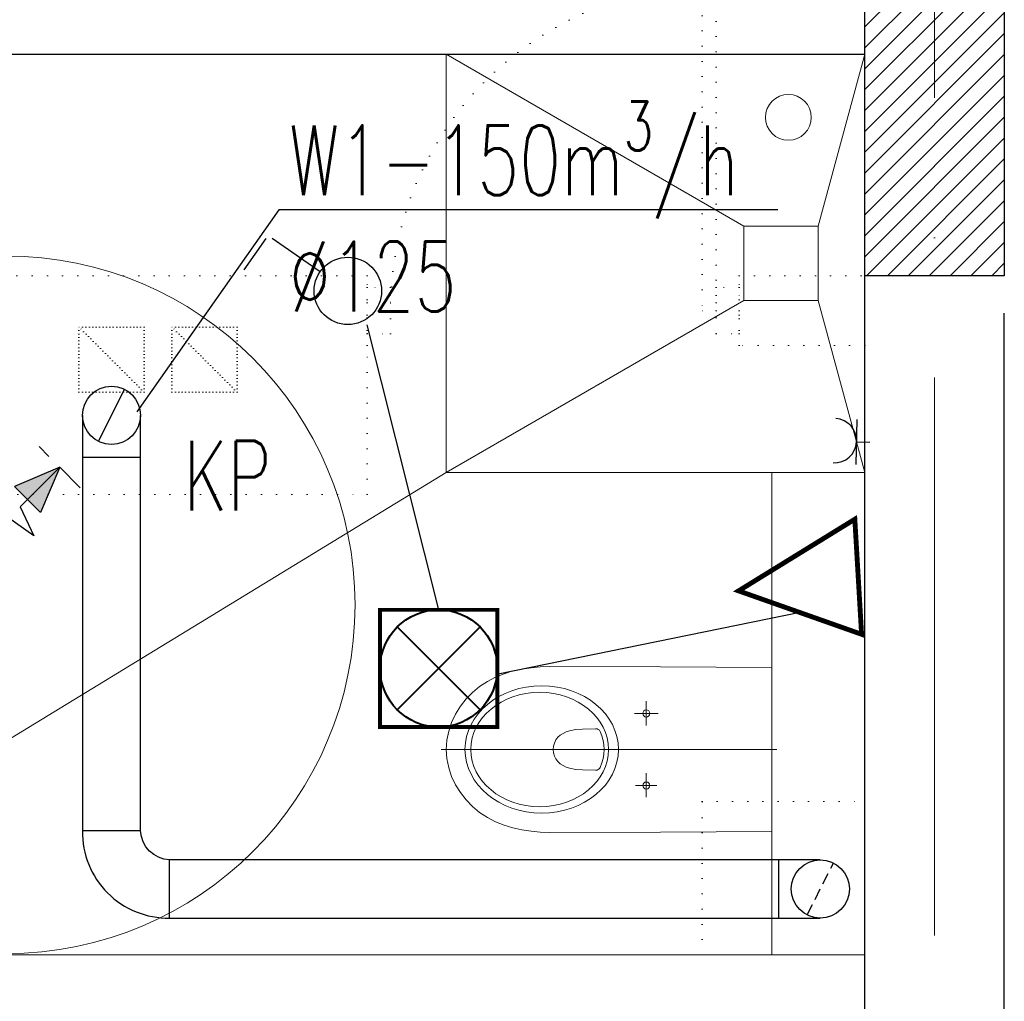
# Model space of a CAD drawing. Header units: millimetres. Extents: x -6513 to 30474, y -6915 to 65597.
# Tile 129 of 256: x -708 to -496, y 13730 to 13941. Entities that reach past the tile are written whole.
import ezdxf

# ---------------------------------------------------------------- set-up
doc = ezdxf.new("R2010")
doc.units = ezdxf.units.MM
for name, pattern in [('ACAD_ISO10W100', [18, 12, -3, 0, -3]), ('DASHED', [19.05, 12.7, -6.35]), ('DOT', [6.35, 0, -6.35]), ('HIDDEN', [0.375, 0.25, -0.125])]:
    doc.linetypes.add(name, pattern=pattern)
doc.layers.get('0').update_dxf_attribs({"color": 8})
for name, color, linetype, lineweight in [('A_linia przekroj', 8, 'Continuous', 25), ('A_osie', 8, 'ACAD_ISO10W100', 5), ('A_widok', 8, 'Continuous', 13), ('cieńkie', 8, 'Continuous', 9), ('DB-WM-wywiew-opis', 8, 'Continuous', 25), ('DB-WM-wywiew-opis-odnośnik', 8, 'Continuous', 30), ('DB_WM_wywiew', 8, 'Continuous', 30), ('E_gniazda wtykowe', 1, 'Continuous', 30), ('E_oświetlenie', 1, 'Continuous', 30), ('Niedrukowalna', 8, 'Continuous', 15), ('sanitarne ARCHWIG', 8, 'Continuous', 9), ('snitarne archwig nowe', 8, 'Continuous', 9), ('widokowe ARCHWIG', 8, 'Continuous', 5), ('wyburzenia', 8, 'DOT', 20), ('Ściany ARCHWIG', 8, 'Continuous', 30)]:
    doc.layers.add(name, color=color, linetype=linetype, lineweight=lineweight)
doc.layers.add('zamurowania - ARCHWIG', color=8, linetype='Continuous')
doc.styles.get("Standard").update_dxf_attribs({"font": 'txt.shx', "width": 0.9})

# ---------------------------------------------------------------- blocks, each defined once
blk = doc.blocks.new('M33500_TOP')
at = {"color": 252, "lineweight": 0}
for points in [[(0.1755, 0), (0.1769, -0.1196), (0.178, -0.2392), (0.1783, -0.4783), (0.1776, -0.4982), (0.1759, -0.5178), (0.1727, -0.5374), (0.1685, -0.5566), (0.1626, -0.5755), (0.1552, -0.5941), (0.1462, -0.6115), (0.1353, -0.6283), (0.1227, -0.6434), (0.1084, -0.6573), (0.0927, -0.6696), (0.0759, -0.6801), (0.058, -0.6885), (0.0392, -0.6948), (0.0196, -0.6986), (0, -0.7), (-0.0199, -0.6986), (-0.0395, -0.6948), (-0.0584, -0.6885), (-0.0762, -0.6801), (-0.093, -0.6696), (-0.1087, -0.6573), (-0.1227, -0.6434), (-0.1357, -0.6283), (-0.1465, -0.6115), (-0.1556, -0.5941), (-0.1629, -0.5755), (-0.1689, -0.5566), (-0.1731, -0.5374), (-0.1759, -0.5178), (-0.1776, -0.4982), (-0.1783, -0.4783), (-0.178, -0.2392), (-0.1773, -0.1196), (-0.1755, 0)], [(-0.1755, 0), (0.1755, 0)]]:
    blk.add_lwpolyline(points, dxfattribs=at)
for points in [[(-0.0776, -0.2773), (-0.0748, -0.2769), (-0.0724, -0.2752), (-0.0706, -0.2727), (-0.0699, -0.2699), (-0.0706, -0.2671), (-0.0724, -0.2647), (-0.0748, -0.2629), (-0.0776, -0.2622), (-0.0804, -0.2629), (-0.0829, -0.2647), (-0.0846, -0.2671), (-0.085, -0.2699), (-0.0846, -0.2727), (-0.0829, -0.2752), (-0.0804, -0.2769)], [(-0.0448, -0.379), (-0.0444, -0.3759), (-0.043, -0.3731), (-0.0413, -0.3706), (-0.0385, -0.3689), (-0.0294, -0.3654), (-0.0196, -0.3629), (-0.0098, -0.3612), (0, -0.3608), (0.0098, -0.3612), (0.0196, -0.3629), (0.029, -0.3654), (0.0385, -0.3689), (0.0409, -0.3706), (0.043, -0.3731), (0.0441, -0.3759), (0.0444, -0.379), (0.0437, -0.4073), (0.0427, -0.4213), (0.0399, -0.4353), (0.0378, -0.4423), (0.0346, -0.4486), (0.0308, -0.4549), (0.0259, -0.4601), (0.0203, -0.4643), (0.014, -0.4675), (0.007, -0.4696), (0, -0.4703), (-0.0073, -0.4696), (-0.014, -0.4675), (-0.0206, -0.4643), (-0.0262, -0.4601), (-0.0308, -0.4549), (-0.0346, -0.4486), (-0.0378, -0.4423), (-0.0399, -0.4353), (-0.0427, -0.4213), (-0.0441, -0.4073)]]:
    blk.add_lwpolyline(points, close=True, dxfattribs=at)
blk.add_circle((0.0774, -0.2698), 0.00752, dxfattribs=at)
for centre, major_axis, ratio in [((-0.0002, -0.4948), (0, -0.165), 0.829441), ((0, -0.4991), (0, -0.1481), 0.831158)]:
    blk.add_ellipse(centre, major_axis=major_axis, ratio=ratio, start_param=0, end_param=6.283185, dxfattribs=at)
at = {"layer": 'Niedrukowalna', "color": 252}
for points in [[(0, 0.0105), (0, -0.7108)], [(-0.0776, -0.2446), (-0.0776, -0.2955)], [(0.0773, -0.2475), (0.0773, -0.293)], [(-0.1038, -0.2699), (-0.0514, -0.2699)], [(0.051, -0.2699), (0.1024, -0.2699)]]:
    blk.add_lwpolyline(points, dxfattribs=at)
blk = doc.blocks.new('A$C620C4C60')
at = {"layer": 'DB-WM-wywiew-opis-odnośnik'}
h = blk.add_hatch(color=256, dxfattribs=at)
h.paths.add_polyline_path([(0, 0), (9.82, 3.94), (9.82, 0)])
h.paths.add_polyline_path([(9.82, 0), (9.82, -3.94), (0, 0)])
at = {"layer": 'DB-WM-wywiew-opis-odnośnik', "flags": 128}
for points in [[(12.06, 0), (14.37, -6.46), (16.61, 6.4), (18.93, 0)], [(0, 0), (9.82, 3.94), (9.82, 0)], [(0, 0), (12.06, 0)], [(0, 0), (9.82, -3.94), (9.82, 0)], [(18.93, 0), (82.94, 0)]]:
    blk.add_lwpolyline(points, dxfattribs=at)
blk = doc.blocks.new('raster')
at = {"layer": 'E_oświetlenie', "lineweight": 40}
for p, q in [((-21.21, 21.21), (21.21, -21.21)), ((21.21, 21.21), (-21.21, -21.21))]:
    blk.add_line(p, q, dxfattribs=at)
at = {"layer": 'E_oświetlenie', "const_width": 2}
blk.add_lwpolyline([(-30, -30), (30, -30), (30, 30), (-30, 30)], close=True, dxfattribs=at)
at = {"layer": 'E_oświetlenie', "lineweight": 40}
blk.add_circle((0, 0), 30, dxfattribs=at)
blk = doc.blocks.new('gw1')
at = {"layer": 'E_gniazda wtykowe'}
for p, q in [((99083.83, 55833.13), (99083.83, 55845.45)), ((99083.82, 55839.28), (99080.13, 55839.28))]:
    blk.add_line(p, q, dxfattribs=at)
blk.add_arc((99089.81, 55839.05), 6.04, 87.7958, 267.7958, dxfattribs=at)

msp = doc.modelspace()

# ---------------------------------------------------------------- hatches: boundary and pattern name
at = {"layer": 'zamurowania - ARCHWIG', "linetype": 'ByBlock'}
h = msp.add_hatch(dxfattribs=at)
h.set_pattern_fill('ANSI31', color=256)
h.set_pattern_definition([(45, (32497.7916, 13557.2954), (-2.24506403, 2.24506403), [])])
h.paths.add_polyline_path([(-496.446, 13986.092), (-511.446, 13986.092), (-511.446, 13886.092), (-496.446, 13886.092)])
h.paths.add_polyline_path([(-511.446, 13986.092), (-526.446, 13986.092), (-526.446, 13886.092), (-511.446, 13886.092)])

# ---------------------------------------------------------------- linework, layer by layer
at = {"layer": 'A_linia przekroj'}
for p, q in [((-526.446, 13674.236), (-526.446, 13886.092)), ((-496.446, 13693.419), (-496.446, 13878.092)), ((-496.446, 13814.862), (-496.446, 13853.825))]:
    msp.add_line(p, q, dxfattribs=at)
at = {"layer": 'A_osie', "ltscale": 10}
msp.add_line((-511.446, 12663.649), (-511.446, 14415.708), dxfattribs=at)
at = {"layer": 'A_widok', "ltscale": 5}
msp.add_line((-526.446, 13740.092), (-860.492, 13740.092), dxfattribs=at)
at = {"layer": 'cieńkie'}
msp.add_circle((-711.065, 13815.342), 75, dxfattribs=at)
at = {"layer": 'DB-WM-wywiew-opis'}
msp.add_lwpolyline([(-545.114, 13900.271), (-652.43, 13900.271), (-683.013, 13856.838)], dxfattribs=at)
at = {"layer": 'DB_WM_wywiew'}
for points in [[(-691.264, 13850.513), (-685.629, 13861.671)], [(-694.696, 13856.092), (-694.696, 13847.092), (-682.196, 13847.092), (-682.196, 13856.092)], [(-694.696, 13847.092), (-694.696, 13766.159)], [(-682.196, 13766.744), (-682.196, 13847.092)], [(-545.01, 13760.494), (-675.946, 13760.494)], [(-536.01, 13760.494), (-545.01, 13760.494), (-545.01, 13747.994), (-536.01, 13747.994)], [(-676.532, 13747.994), (-545.01, 13747.994)]]:
    msp.add_lwpolyline(points, dxfattribs=at)
at = {"layer": 'DB_WM_wywiew', "linetype": 'DASHED', "ltscale": 0.5}
msp.add_lwpolyline([(-695.164, 13840.525), (-704.003, 13849.364)], dxfattribs=at)
at = {"layer": 'DB_WM_wywiew'}
msp.add_lwpolyline([(-675.946, 13760.494, -0.3862618), (-682.196, 13766.744), (-694.696, 13766.744, 0.4235308), (-675.946, 13747.994), (-675.946, 13760.494)], format="xyb", dxfattribs=at)
at = {"layer": 'DB_WM_wywiew', "linetype": 'HIDDEN', "ltscale": 10}
msp.add_lwpolyline([(-538.828, 13748.665), (-533.192, 13759.823)], dxfattribs=at)
at = {"layer": 'DB_WM_wywiew', "color": 1}
msp.add_circle((-688.446, 13856.092), 6.25, dxfattribs=at)
at = {"layer": 'DB_WM_wywiew'}
msp.add_circle((-536.01, 13754.244), 6.25, dxfattribs=at)
at = {"layer": 'E_oświetlenie'}
for p, q in [((-655.258, 13894.133), (-659.959, 13887.357)), ((-655.258, 13894.133), (-659.959, 13887.357)), ((-643.573, 13886.993), (-653.865, 13894.133)), ((-643.573, 13886.993), (-653.865, 13894.133)), ((-618.084, 13814.281), (-633.446, 13875.592)), ((-618.084, 13814.281), (-633.446, 13875.592)), ((-553.588, 13818.354), (-528.593, 13833.76)), ((-553.588, 13818.354), (-528.593, 13833.76)), ((-527.138, 13809.017), (-528.593, 13833.76)), ((-527.138, 13809.017), (-528.593, 13833.76)), ((-553.588, 13818.354), (-527.138, 13809.017)), ((-553.588, 13818.354), (-527.138, 13809.017)), ((-540.363, 13813.685), (-605.286, 13800.46)), ((-540.363, 13813.685), (-605.286, 13800.46))]:
    msp.add_line(p, q, dxfattribs=at)
at = {"layer": 'E_oświetlenie', "const_width": 1.05}
msp.add_lwpolyline([(-528.593, 13833.76), (-553.588, 13818.354), (-527.138, 13809.017)], close=True, dxfattribs=at)
msp.add_lwpolyline([(-528.593, 13833.76), (-553.588, 13818.354), (-527.138, 13809.017)], close=True, dxfattribs=at)
at = {"layer": 'E_oświetlenie'}
msp.add_circle((-637.614, 13882.859), 7.252, dxfattribs=at)
msp.add_circle((-637.614, 13882.859), 7.252, dxfattribs=at)
at = {"layer": 'sanitarne ARCHWIG'}
for p, q in [((-526.446, 13933.781), (-616.446, 13933.781)), ((-616.446, 13933.781), (-616.446, 13843.781)), ((-616.446, 13843.781), (-526.446, 13843.781))]:
    msp.add_line(p, q, dxfattribs=at)
msp.add_circle((-542.874, 13920.176), 4.923, dxfattribs=at)
at = {"layer": 'snitarne archwig nowe'}
for points in [[(-552.446, 13896.781), (-616.446, 13933.781)], [(-536.446, 13896.781), (-526.446, 13933.781)], [(-552.446, 13880.781), (-616.446, 13843.781)], [(-536.446, 13880.781), (-526.446, 13843.781)], [(-616.446, 13843.781), (-786.446, 13740.092)]]:
    msp.add_lwpolyline(points, dxfattribs=at)
msp.add_lwpolyline([(-536.446, 13896.781), (-552.446, 13896.781), (-552.446, 13880.781), (-536.446, 13880.781)], close=True, dxfattribs=at)
at = {"layer": 'widokowe ARCHWIG', "ltscale": 5}
msp.add_line((-546.446, 13843.781), (-546.446, 13740.092), dxfattribs=at)
at = {"layer": 'wyburzenia', "ltscale": 0.5}
for p, q in [((-561.446, 13948.592), (-561.446, 13878.592)), ((-558.446, 13878.592), (-558.446, 13948.592)), ((-633.446, 13886.092), (-792.869, 13886.092)), ((-633.446, 13871.092), (-633.446, 13886.092)), ((-553.446, 13871.092), (-553.446, 13886.092)), ((-553.446, 13886.092), (-496.446, 13886.092)), ((-561.446, 13878.592), (-558.446, 13878.592)), ((-633.446, 13839.092), (-633.446, 13871.092)), ((-526.446, 13871.092), (-553.446, 13871.092)), ((-718.446, 13839.092), (-633.446, 13839.092)), ((-561.446, 13740.092), (-561.446, 13773.092)), ((-561.446, 13773.092), (-526.446, 13773.092))]:
    msp.add_line(p, q, dxfattribs=at)
at = {"layer": 'wyburzenia', "ltscale": 0.1}
for p, q in [((-681.446, 13875.092), (-695.446, 13875.092)), ((-681.446, 13861.092), (-695.446, 13875.092)), ((-695.446, 13861.092), (-695.446, 13875.092)), ((-681.446, 13861.092), (-681.446, 13875.092)), ((-681.446, 13861.092), (-681.446, 13875.092)), ((-661.446, 13875.092), (-675.446, 13875.092)), ((-661.446, 13861.092), (-675.446, 13875.092)), ((-675.446, 13861.092), (-675.446, 13875.092)), ((-661.446, 13861.092), (-661.446, 13875.092)), ((-695.446, 13861.092), (-681.446, 13861.092)), ((-675.446, 13861.092), (-661.446, 13861.092))]:
    msp.add_line(p, q, dxfattribs=at)
at = {"layer": 'wyburzenia', "ltscale": 0.5}
for points in [[(-628.446, 13878.592), (-628.446, 13883.592), (-633.446, 13883.592), (-633.446, 13873.592), (-628.446, 13873.592), (-628.446, 13881.092)], [(-553.446, 13878.592), (-553.446, 13883.592), (-558.446, 13883.592), (-558.446, 13873.592), (-553.446, 13873.592), (-553.446, 13881.092)]]:
    msp.add_lwpolyline(points, dxfattribs=at)
msp.add_arc((-558.446, 13878.592), 70, 90, 180, dxfattribs=at)
at = {"layer": 'zamurowania - ARCHWIG'}
msp.add_lwpolyline([(-526.446, 13986.092), (-496.446, 13986.092), (-496.446, 13886.092), (-526.446, 13886.092)], close=True, dxfattribs=at)
at = {"layer": 'Ściany ARCHWIG'}
msp.add_line((-786.446, 13933.781), (-526.446, 13933.781), dxfattribs=at)

# ---------------------------------------------------------------- block references
at = {"layer": 'DB_WM_wywiew', "xscale": -1, "rotation": 45.10057300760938}
msp.add_blockref('A$C620C4C60', (-699.583, 13844.944), dxfattribs=at)
at = {"layer": 'E_oświetlenie', "xscale": 0.7875000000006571, "yscale": 0.7875000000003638, "zscale": 0.7874999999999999, "rotation": 178.7624398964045}
msp.add_blockref('gw1', (78431.78, 56128.308), dxfattribs=at)
msp.add_blockref('gw1', (78431.78, 56128.308), dxfattribs=at)
at = {"layer": 'E_oświetlenie', "lineweight": 40, "xscale": 0.4199999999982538, "yscale": 0.4200000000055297, "zscale": 0.4199999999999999, "rotation": 180}
msp.add_blockref('raster', (-618.084, 13801.681), dxfattribs=at)
msp.add_blockref('raster', (-618.084, 13801.681), dxfattribs=at)
at = {"layer": 'sanitarne ARCHWIG', "xscale": 100, "yscale": 100, "zscale": 100, "rotation": 270}
msp.add_blockref('M33500_TOP', (-546.446, 13784.238), dxfattribs=at)

# ---------------------------------------------------------------- texts
at = {"layer": 'DB-WM-wywiew-opis', "insert": (-650.276, 13923.563), "char_height": 15, "width": 37.14159, "attachment_point": 1}
msp.add_mtext('\\A1;{\\Fsimplex|c238;\\W0.7;W1-150m\\H0.7x;\\S3^ ;\\H1.4286x;/h\\P%%C125}', dxfattribs=at)
at = {"layer": 'DB-WM-wywiew-opis', "color": 1, "insert": (-672.983, 13850.649), "char_height": 15, "width": 37.14159, "attachment_point": 1}
msp.add_mtext('{\\Fsimplex|c238;\\W0.7;KP}', dxfattribs=at)
at = {"layer": 'DB-WM-wywiew-opis', "insert": (-772.815, 13805.052), "char_height": 15, "width": 37.14159, "attachment_point": 1, "rotation": 44.18849}
msp.add_mtext('\\A1;{\\Fsimplex|c238;\\W0.7;50m\\H0.7x;\\S3^ ;\\H1.4286x;/h\\P%%C125}', dxfattribs=at)

doc.saveas('drawing.dxf')
